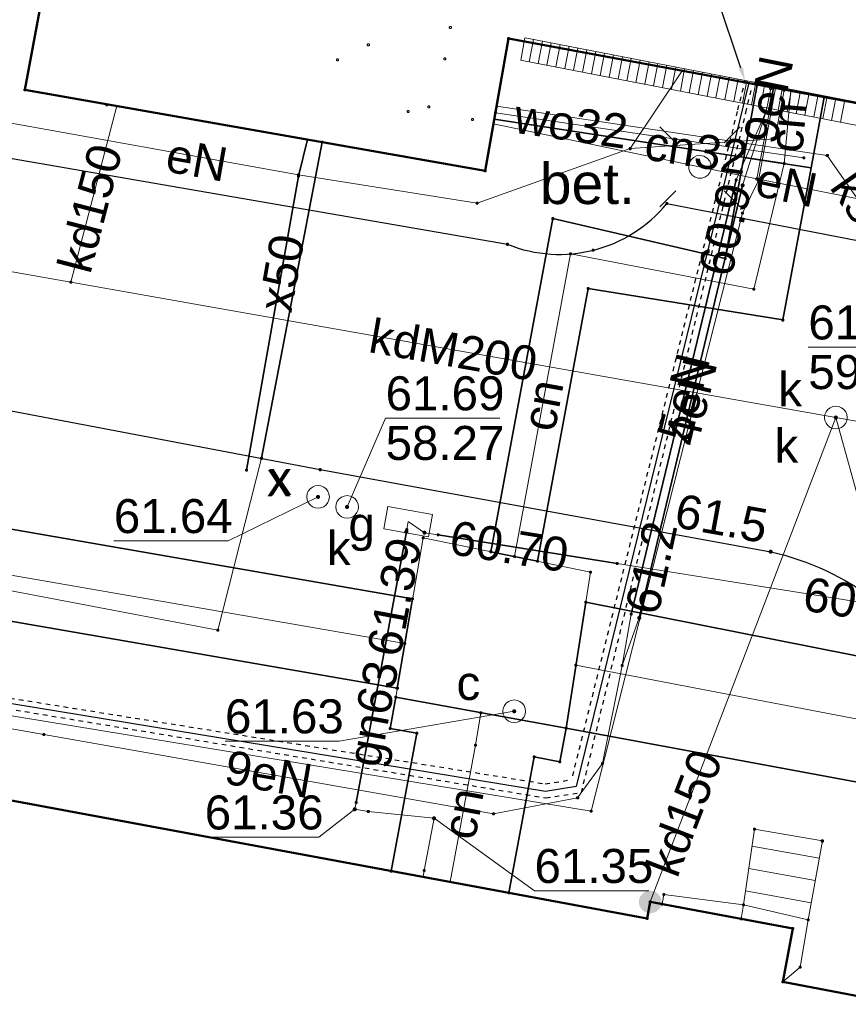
# Model space of a CAD drawing. Header units: millimetres. Extents: x 6421400 to 6424255, y 5791334 to 5793836.
# Tile 55 of 101: x 6422803 to 6422821, y 5792832 to 5792854. Entities that reach past the tile are written whole.
import ezdxf
from ezdxf import colors
from ezdxf.entities.mleader import LeaderData, LeaderLine
from ezdxf.enums import TextEntityAlignment as Align
from ezdxf.math import Vec2, Vec3

# ---------------------------------------------------------------- set-up
doc = ezdxf.new("R2010")
doc.units = ezdxf.units.MM
doc.linetypes.add('DASHED', pattern=[20, 10, -10])
doc.layers.get('0').update_dxf_attribs({"color": 252})
for name, color, linetype in [('_IE_adresy', 1, 'Continuous'), ('EEP_kabel nN', 1, 'Continuous'), ('GSPWPN', 252, 'Continuous'), ('GSPWPN_O', 252, 'Continuous'), ('GUPCSH', 252, 'Continuous'), ('GUPCSH_O', 252, 'Continuous'), ('GUPESH', 252, 'Continuous'), ('GUPESH_O', 252, 'Continuous'), ('GUPGSH', 252, 'Continuous'), ('GUPGSH_O', 252, 'Continuous'), ('GUPKSH', 252, 'Continuous'), ('GUPKSH_O', 252, 'Continuous'), ('GUPKUI', 252, 'Continuous'), ('GUPZSH', 252, 'Continuous'), ('GUPZSH_O', 252, 'Continuous'), ('xref', 252, 'Continuous')]:
    doc.layers.add(name, color=color, linetype=linetype)
for name, color, linetype, lineweight in [('GESBZO', 7, 'Continuous', 35), ('GESSCH', 252, 'Continuous', 18), ('GSLKRW', 252, 'Continuous', 25), ('GSPPRB', 252, 'Continuous', 18), ('GTGTXT_O', 252, 'Continuous', 18), ('GULCNP', 252, 'Continuous', 18), ('GULCNP_O', 252, 'Continuous', 18), ('GULCOR', 252, 'Continuous', 25), ('GULENN', 252, 'Continuous', 18), ('GULENN_O', 252, 'Continuous', 18), ('GULEOR', 252, 'Continuous', 25), ('GULGNP', 252, 'Continuous', 18), ('GULGNP_O', 252, 'Continuous', 18), ('GULGOR', 252, 'Continuous', 25), ('GULKDK', 252, 'Continuous', 18), ('GULKDP', 252, 'Continuous', 18), ('GULKDP_O', 252, 'Continuous', 18), ('GULKSP', 252, 'Continuous', 18), ('GULKSP_O', 252, 'Continuous', 18), ('GULWOP', 252, 'Continuous', 18), ('GULWOP_O', 252, 'Continuous', 18), ('GULZOR', 252, 'Continuous', 25), ('GULZPR', 252, 'Continuous', 18), ('GULZPR_O', 252, 'Continuous', 18), ('GUPCWZ', 252, 'Continuous', 13), ('GUPCWZ_O', 252, 'Continuous', 13), ('GUPGSG', 252, 'Continuous', 18), ('GUPGSG_O', 252, 'Continuous', 18), ('GUPISL', 252, 'Continuous', 18), ('GUPKSD', 252, 'Continuous', 18), ('GUPKSD_O', 252, 'Continuous', 18), ('GUPKWZ', 252, 'Continuous', 13), ('GUPKWZ_O', 252, 'Continuous', 13), ('GUPZSD', 252, 'Continuous', 18), ('GUPZSD_O', 252, 'Continuous', 18), ('GUPZWZ', 252, 'Continuous', 13), ('GUPZWZ_O', 252, 'Continuous', 13), ('GUSIKP', 252, 'Continuous', 18)]:
    doc.layers.add(name, color=color, linetype=linetype, lineweight=lineweight)
doc.styles.add('Arial', font='arial.ttf')
doc.styles.add('EEP_adresy', font='ARIALNI.TTF', dxfattribs={"width": 0.9, "height": 20})

# ---------------------------------------------------------------- blocks, each defined once
blk = doc.blocks.new('GSPWPN1')
blk.add_hatch(color=0).paths.add_polyline_path([(0, 0.045), (-0.011647, 0.043467), (-0.0225, 0.038971), (-0.03182, 0.03182), (-0.038971, 0.0225), (-0.043467, 0.011647), (-0.045, 0), (-0.043467, -0.011647), (-0.038971, -0.0225), (-0.03182, -0.03182), (-0.0225, -0.038971), (-0.011647, -0.043467), (0, -0.045), (0.011647, -0.043467), (0.0225, -0.038971), (0.03182, -0.03182), (0.038971, -0.0225), (0.043467, -0.011647), (0.045, 0), (0.043467, 0.011647), (0.038971, 0.0225), (0.03182, 0.03182), (0.0225, 0.038971), (0.011647, 0.043467)])
blk = doc.blocks.new('GULKDK2')
at = {"color": 0}
blk.add_lwpolyline([(0, 0.25), (0, -0.25)], dxfattribs=at)
blk = doc.blocks.new('GULKDK1')
at = {"color": 0}
blk.add_lwpolyline([(0, 0.25), (0, -0.25)], dxfattribs=at)
blk = doc.blocks.new('GUPESH1')
blk.add_hatch(color=0).paths.add_polyline_path([(0, 0.045), (-0.011647, 0.043467), (-0.0225, 0.038971), (-0.03182, 0.03182), (-0.038971, 0.0225), (-0.043467, 0.011647), (-0.045, 0), (-0.043467, -0.011647), (-0.038971, -0.0225), (-0.03182, -0.03182), (-0.0225, -0.038971), (-0.011647, -0.043467), (0, -0.045), (0.011647, -0.043467), (0.0225, -0.038971), (0.03182, -0.03182), (0.038971, -0.0225), (0.043467, -0.011647), (0.045, 0), (0.043467, 0.011647), (0.038971, 0.0225), (0.03182, 0.03182), (0.0225, 0.038971), (0.011647, 0.043467)])
blk = doc.blocks.new('GUPKSH1')
blk.add_hatch(color=0).paths.add_polyline_path([(0, 0.045), (-0.011647, 0.043467), (-0.0225, 0.038971), (-0.03182, 0.03182), (-0.038971, 0.0225), (-0.043467, 0.011647), (-0.045, 0), (-0.043467, -0.011647), (-0.038971, -0.0225), (-0.03182, -0.03182), (-0.0225, -0.038971), (-0.011647, -0.043467), (0, -0.045), (0.011647, -0.043467), (0.0225, -0.038971), (0.03182, -0.03182), (0.038971, -0.0225), (0.043467, -0.011647), (0.045, 0), (0.043467, 0.011647), (0.038971, 0.0225), (0.03182, 0.03182), (0.0225, 0.038971), (0.011647, 0.043467)])
blk = doc.blocks.new('GUPCSH1')
blk.add_hatch(color=0).paths.add_polyline_path([(0, 0.045), (-0.011647, 0.043467), (-0.0225, 0.038971), (-0.03182, 0.03182), (-0.038971, 0.0225), (-0.043467, 0.011647), (-0.045, 0), (-0.043467, -0.011647), (-0.038971, -0.0225), (-0.03182, -0.03182), (-0.0225, -0.038971), (-0.011647, -0.043467), (0, -0.045), (0.011647, -0.043467), (0.0225, -0.038971), (0.03182, -0.03182), (0.038971, -0.0225), (0.043467, -0.011647), (0.045, 0), (0.043467, 0.011647), (0.038971, 0.0225), (0.03182, 0.03182), (0.0225, 0.038971), (0.011647, 0.043467)])
blk = doc.blocks.new('GUPZSH1')
blk.add_hatch(color=0).paths.add_polyline_path([(0, 0.045), (-0.011647, 0.043467), (-0.0225, 0.038971), (-0.03182, 0.03182), (-0.038971, 0.0225), (-0.043467, 0.011647), (-0.045, 0), (-0.043467, -0.011647), (-0.038971, -0.0225), (-0.03182, -0.03182), (-0.0225, -0.038971), (-0.011647, -0.043467), (0, -0.045), (0.011647, -0.043467), (0.0225, -0.038971), (0.03182, -0.03182), (0.038971, -0.0225), (0.043467, -0.011647), (0.045, 0), (0.043467, 0.011647), (0.038971, 0.0225), (0.03182, 0.03182), (0.0225, 0.038971), (0.011647, 0.043467)])
blk = doc.blocks.new('GUPGSH1')
blk.add_hatch(color=0).paths.add_polyline_path([(0, 0.045), (-0.011647, 0.043467), (-0.0225, 0.038971), (-0.03182, 0.03182), (-0.038971, 0.0225), (-0.043467, 0.011647), (-0.045, 0), (-0.043467, -0.011647), (-0.038971, -0.0225), (-0.03182, -0.03182), (-0.0225, -0.038971), (-0.011647, -0.043467), (0, -0.045), (0.011647, -0.043467), (0.0225, -0.038971), (0.03182, -0.03182), (0.038971, -0.0225), (0.043467, -0.011647), (0.045, 0), (0.043467, 0.011647), (0.038971, 0.0225), (0.03182, 0.03182), (0.0225, 0.038971), (0.011647, 0.043467)])
blk = doc.blocks.new('GUPKSD1_1')
at = {"color": 0}
blk.add_lwpolyline([(0.25, 0), (0.241481, -0.064705), (0.216506, -0.125), (0.176777, -0.176777), (0.125, -0.216506), (0.064705, -0.241481), (0, -0.25), (-0.064705, -0.241481), (-0.125, -0.216506), (-0.176777, -0.176777), (-0.216506, -0.125), (-0.241481, -0.064705), (-0.25, 0), (-0.241481, 0.064705), (-0.216506, 0.125), (-0.176777, 0.176777), (-0.125, 0.216506), (-0.064705, 0.241481), (0, 0.25), (0.064705, 0.241481), (0.125, 0.216506), (0.176777, 0.176777), (0.216506, 0.125), (0.241481, 0.064705)], close=True, dxfattribs=at)
blk = doc.blocks.new('GUPKUI1')
blk.add_hatch(color=0).paths.add_polyline_path([(0, 0.25), (-0.064705, 0.241481), (-0.125, 0.216506), (-0.176777, 0.176777), (-0.216506, 0.125), (-0.241481, 0.064705), (-0.25, 0), (-0.241481, -0.064705), (-0.216506, -0.125), (-0.176777, -0.176777), (-0.125, -0.216506), (-0.064705, -0.241481), (0, -0.25), (0.064705, -0.241481), (0.125, -0.216506), (0.176777, -0.176777), (0.216506, -0.125), (0.241481, -0.064705), (0.25, 0), (0.241481, 0.064705), (0.216506, 0.125), (0.176777, 0.176777), (0.125, 0.216506), (0.064705, 0.241481)])
blk = doc.blocks.new('GUPISL1_10')
at = {"color": 0}
for points in [[(-0.883883, 0.883883), (-0.53033, 0.53033)], [(0.883883, 0.883883), (0.53033, 0.53033)], [(-0.883883, -0.883883), (-0.53033, -0.53033)], [(0.883883, -0.883883), (0.53033, -0.53033)]]:
    blk.add_lwpolyline(points, dxfattribs=at)
blk.add_lwpolyline([(0.25, 0), (0.234922, -0.085505), (0.19151, -0.160697), (0.125, -0.216507), (0.064705, -0.241482), (0, -0.25), (-0.064705, -0.241482), (-0.125, -0.216507), (-0.183262, -0.170042), (-0.225242, -0.10847), (-0.247207, -0.03726), (-0.247207, 0.03726), (-0.225242, 0.10847), (-0.183262, 0.170042), (-0.125, 0.216507), (-0.05563, 0.243732), (0.018682, 0.2493), (0.091335, 0.232718), (0.155872, 0.195458), (0.20656, 0.14083), (0.238893, 0.07369)], close=True, dxfattribs=at)
blk = doc.blocks.new('GUPGSG1')
at = {"color": 0}
blk.add_lwpolyline([(-0.5, -0.25), (-0.5, 0.25), (0.5, 0.25), (0.5, -0.25)], close=True, dxfattribs=at)
blk = doc.blocks.new('GUPZSD1_1')
at = {"color": 0}
blk.add_lwpolyline([(0.25, 0), (0.241481, -0.064705), (0.216506, -0.125), (0.176777, -0.176777), (0.125, -0.216506), (0.064705, -0.241481), (0, -0.25), (-0.064705, -0.241481), (-0.125, -0.216506), (-0.176777, -0.176777), (-0.216506, -0.125), (-0.241481, -0.064705), (-0.25, 0), (-0.241481, 0.064705), (-0.216506, 0.125), (-0.176777, 0.176777), (-0.125, 0.216506), (-0.064705, 0.241481), (0, 0.25), (0.064705, 0.241481), (0.125, 0.216506), (0.176777, 0.176777), (0.216506, 0.125), (0.241481, 0.064705)], close=True, dxfattribs=at)
blk = doc.blocks.new('GUPKWZ1_1')
at = {"color": 0}
blk.add_lwpolyline([(0.25, 0), (0.241481, -0.064705), (0.216506, -0.125), (0.176777, -0.176777), (0.125, -0.216506), (0.064705, -0.241481), (0, -0.25), (-0.064705, -0.241481), (-0.125, -0.216506), (-0.176777, -0.176777), (-0.216506, -0.125), (-0.241481, -0.064705), (-0.25, 0), (-0.241481, 0.064705), (-0.216506, 0.125), (-0.176777, 0.176777), (-0.125, 0.216506), (-0.064705, 0.241481), (0, 0.25), (0.064705, 0.241481), (0.125, 0.216506), (0.176777, 0.176777), (0.216506, 0.125), (0.241481, 0.064705)], close=True, dxfattribs=at)
blk = doc.blocks.new('GUPZWZ1_1')
at = {"color": 0}
blk.add_lwpolyline([(0.25, 0), (0.241481, -0.064705), (0.216506, -0.125), (0.176777, -0.176777), (0.125, -0.216506), (0.064705, -0.241481), (0, -0.25), (-0.064705, -0.241481), (-0.125, -0.216506), (-0.176777, -0.176777), (-0.216506, -0.125), (-0.241481, -0.064705), (-0.25, 0), (-0.241481, 0.064705), (-0.216506, 0.125), (-0.176777, 0.176777), (-0.125, 0.216506), (-0.064705, 0.241481), (0, 0.25), (0.064705, 0.241481), (0.125, 0.216506), (0.176777, 0.176777), (0.216506, 0.125), (0.241481, 0.064705)], close=True, dxfattribs=at)
blk = doc.blocks.new('GUPCWZ1_1')
at = {"color": 0}
blk.add_lwpolyline([(0.25, 0), (0.241481, -0.064705), (0.216506, -0.125), (0.176777, -0.176777), (0.125, -0.216506), (0.064705, -0.241481), (0, -0.25), (-0.064705, -0.241481), (-0.125, -0.216506), (-0.176777, -0.176777), (-0.216506, -0.125), (-0.241481, -0.064705), (-0.25, 0), (-0.241481, 0.064705), (-0.216506, 0.125), (-0.176777, 0.176777), (-0.125, 0.216506), (-0.064705, 0.241481), (0, 0.25), (0.064705, 0.241481), (0.125, 0.216506), (0.176777, 0.176777), (0.216506, 0.125), (0.241481, 0.064705)], close=True, dxfattribs=at)
blk = doc.blocks.new('GSPPRB0')
at = {"color": 0, "lineweight": 18}
blk.add_lwpolyline([(-0.007955, 0.0225), (0.007955, 0.0225), (0.0225, 0.007955), (0.0225, -0.007955), (0.007955, -0.0225), (-0.007955, -0.0225), (-0.0225, -0.007955), (-0.0225, 0.007955)], close=True, dxfattribs=at)
blk = doc.blocks.new('G$CC51CC4AD')
at = {"layer": 'GESBZO', "linetype": 'Continuous', "lineweight": 50, "elevation": 10.26}
for points in [[(6422813.864, 5792853.121), (6422826.04, 5792850.86), (6422826.02, 5792850.73), (6422835.7, 5792849), (6422835.73, 5792849.16), (6422839.18, 5792848.52), (6422840.67, 5792856.47), (6422807.14, 5792862.53), (6422805.832, 5792855.46), (6422803.9, 5792855.82), (6422803.19, 5792851.99), (6422813.35, 5792850.2)], [(6422840.889, 5792828.476), (6422840.595, 5792828.531), (6422840.567, 5792828.383), (6422819.919, 5792832.312), (6422820.137, 5792833.492), (6422816.991, 5792834.075), (6422816.923, 5792833.711), (6422799.235, 5792836.989), (6422799.262, 5792837.137), (6422798.967, 5792837.191), (6422795.957, 5792820.889), (6422796.203, 5792820.844), (6422796.23, 5792820.99), (6422831.358, 5792814.355), (6422831.42, 5792814.34), (6422837.18, 5792813.25), (6422838.07, 5792813.07)]]:
    blk.add_lwpolyline(points, close=True, dxfattribs=at)
at = {"layer": 'GESSCH', "linetype": 'Continuous', "lineweight": 18, "elevation": 10.26}
for points in [[(6422819.29, 5792835.68), (6422820.79, 5792835.42), (6422820.48, 5792833.68), (6422819.05, 5792834.01)], [(6422817.257, 5792834.025), (6422817.29, 5792834.24), (6422819.05, 5792834.01), (6422819, 5792833.702)], [(6422819.05, 5792834.01), (6422819, 5792833.702), (6422820.137, 5792833.492), (6422819.919, 5792832.312), (6422820.3, 5792832.64), (6422820.48, 5792833.68)]]:
    blk.add_lwpolyline(points, close=True, dxfattribs=at)
for points in [[(6422820.723, 5792835.042), (6422819.236, 5792835.307)], [(6422820.635, 5792834.55), (6422819.165, 5792834.812)], [(6422820.547, 5792834.058), (6422819.094, 5792834.317)]]:
    blk.add_lwpolyline(points, dxfattribs=at)
at = {"layer": 'GSLKRW', "linetype": 'Continuous', "lineweight": 25, "elevation": 10.18}
for points in [[(6422817.3, 5792860.72), (6422818.38, 5792868.74), (6422818.78, 5792871.72, 0.212893), (6422818.27, 5792874.97, 0.135669), (6422810.52, 5792876.96, 0.097614), (6422807.7, 5792876.64, 0.093983), (6422805.66, 5792875.62, 0.235117), (6422803.71, 5792872.31), (6422802.57, 5792864.42), (6422800.61, 5792853.99, 0.152127), (6422800.64, 5792852.48, 0.248916), (6422802.91, 5792850.47), (6422813.84, 5792848.58, 0.327079), (6422817.36, 5792849.48), (6422841.5, 5792844.8, 0.167419), (6422842.78, 5792844.98, 0.258814), (6422843.86, 5792846.59), (6422844.77, 5792851.65), (6422883.62, 5792845.02), (6422882.62, 5792839.85)], [(6422797.34, 5792845.96), (6422809.71, 5792843.61), (6422819.65, 5792841.8, -0.218027), (6422823.61, 5792838.79), (6422824.17, 5792836.58), (6422823.28, 5792832.09)]]:
    blk.add_lwpolyline(points, format="xyb", dxfattribs=at)
at = {"layer": 'GULCNP', "linetype": 'Continuous', "lineweight": 18, "elevation": 10.18}
for points in [[(6422820.092, 5792851.964), (6422819.95, 5792850.36)], [(6422813.551, 5792851.34), (6422819.95, 5792850.36)], [(6422819.95, 5792850.36), (6422819.28, 5792847.589), (6422815.233, 5792848.372), (6422813.996, 5792841.694)], [(6422766.887, 5792837.1), (6422778.171, 5792834.886), (6422780.245, 5792845.377), (6422797.079, 5792842.318), (6422799.824, 5792841.811), (6422811.579, 5792839.774)], [(6422853.872, 5792831.915), (6422829.6, 5792836.573), (6422815.351, 5792839.297)], [(6422813.256, 5792838.249), (6422813.133, 5792837.534), (6422812.574, 5792834.517)]]:
    blk.add_lwpolyline(points, dxfattribs=at)
at = {"layer": 'GULCOR', "linetype": 'Continuous', "lineweight": 35, "elevation": 10.18}
for points in [[(6422820.83, 5792851.827), (6422820.54, 5792850.268), (6422819.057, 5792850.497), (6422819.355, 5792852.101)], [(6422820.54, 5792850.268), (6422819.917, 5792846.911), (6422815.622, 5792847.607), (6422814.505, 5792841.59), (6422813.476, 5792841.801), (6422814.84, 5792849.146), (6422818.643, 5792848.267), (6422819.057, 5792850.497)], [(6422767.077, 5792838.092), (6422777.44, 5792836.006), (6422779.014, 5792844.558), (6422779.459, 5792846.561), (6422797.252, 5792843.303), (6422797.54, 5792844.856), (6422800.293, 5792844.348), (6422800.006, 5792842.794), (6422811.747, 5792840.76), (6422811.41, 5792838.789), (6422799.642, 5792840.828), (6422799.355, 5792839.274), (6422796.631, 5792839.778), (6422796.906, 5792841.334), (6422781.032, 5792844.194), (6422778.896, 5792833.774), (6422766.697, 5792836.108)], [(6422815.568, 5792840.688), (6422827.337, 5792838.355), (6422827.706, 5792840.219), (6422830.398, 5792839.655), (6422830.035, 5792837.821), (6422854.069, 5792833.058), (6422853.676, 5792830.772), (6422851.37, 5792831.168), (6422829.169, 5792835.334), (6422828.892, 5792833.88), (6422826.171, 5792834.398), (6422826.44, 5792835.813), (6422815.135, 5792837.906)], [(6422815.135, 5792837.906), (6422814.998, 5792837.168), (6422814.428, 5792837.274), (6422813.872, 5792834.275), (6422811.276, 5792834.757), (6422811.839, 5792837.795), (6422811.249, 5792837.904), (6422811.377, 5792838.592)]]:
    blk.add_lwpolyline(points, close=True, dxfattribs=at)
blk.add_lwpolyline([(6422813.551, 5792851.34), (6422819.95, 5792850.36)], dxfattribs=at)
at = {"layer": 'GULENN', "linetype": 'Continuous', "lineweight": 18, "elevation": 10.18}
for points in [[(6422802.74, 5792853.92), (6422802.27, 5792851.36), (6422809.23, 5792850.11), (6422813.17, 5792849.49), (6422816.55, 5792850.69), (6422817.696, 5792852.409)], [(6422819.717, 5792852.034), (6422819.347, 5792850.021)], [(6422819.758, 5792852.026), (6422819.38, 5792849.99), (6422819.03, 5792849.27), (6422815.69, 5792836.08), (6422797.93, 5792839), (6422797.64, 5792837.33), (6422796.67, 5792835.05), (6422785.88, 5792827.83), (6422781.42, 5792826.5), (6422776.97, 5792821.94), (6422769.51, 5792788.47), (6422728.42, 5792795.89), (6422724.23, 5792805.86), (6422721.23, 5792813.11), (6422719.78, 5792819.31), (6422720.38, 5792823.57), (6422723.206, 5792836.666)], [(6422816.55, 5792850.69), (6422819.74, 5792850.91), (6422819.95, 5792851.98)], [(6422819.55, 5792851.52), (6422819.65, 5792852.02)], [(6422816.37, 5792839.29), (6422816.57, 5792840.42), (6422818.89, 5792850), (6422819.55, 5792851.52)], [(6422819.55, 5792851.52), (6422819.03, 5792849.88), (6422816.75, 5792840.34), (6422816.37, 5792839.29)], [(6422813.532, 5792851.236), (6422819.347, 5792850.021)], [(6422792.43, 5792818.7), (6422794.68, 5792830.47), (6422796.82, 5792842.09), (6422807.45, 5792840.07), (6422808.41, 5792843.86), (6422809.75, 5792850.83)], [(6422819.347, 5792850.021), (6422823.716, 5792849.163), (6422839.983, 5792846.656), (6422841.368, 5792846.449), (6422842.641, 5792847.281)], [(6422796.96, 5792835.3), (6422797.58, 5792836.16), (6422797.96, 5792838.32), (6422798.64, 5792838.64), (6422803.61, 5792837.77), (6422813.53, 5792836.02), (6422815.39, 5792836.37), (6422815.94, 5792837.13), (6422816.37, 5792839.29)]]:
    blk.add_lwpolyline(points, dxfattribs=at)
at = {"layer": 'GULEOR', "linetype": 'Continuous', "lineweight": 35, "elevation": 10.18}
for points in [[(6422809.75, 5792850.83), (6422808.41, 5792843.86)], [(6422816.57, 5792840.42), (6422818.89, 5792850)], [(6422819.03, 5792849.88), (6422816.75, 5792840.34)]]:
    blk.add_lwpolyline(points, dxfattribs=at)
at = {"layer": 'GULGNP', "linetype": 'Continuous', "lineweight": 18, "elevation": 10.18}
for points in [[(6422811.981, 5792834.627), (6422812, 5792834.77), (6422812.22, 5792835.92), (6422810.77, 5792836.07), (6422810.47, 5792836.12), (6422810.5, 5792836.27), (6422811.61, 5792842.24), (6422811.62, 5792842.29), (6422811.651, 5792842.464)], [(6422811.651, 5792842.464), (6422812.01, 5792842.22), (6422812.31, 5792842.17), (6422816.26, 5792841.54), (6422823.79, 5792840.34), (6422826.24, 5792841.26), (6422831.3, 5792840.28), (6422833.64, 5792838.52), (6422847.7, 5792836.08), (6422849.2, 5792835.75), (6422852.13, 5792835.2), (6422869.89, 5792832.16), (6422871.6, 5792832), (6422871.53, 5792831.6), (6422870.55, 5792826.09), (6422870.41, 5792825.31), (6422870.82, 5792825.16)]]:
    blk.add_lwpolyline(points, dxfattribs=at)
at = {"layer": 'GULGOR', "linetype": 'Continuous', "lineweight": 35, "elevation": 10.18}
for points in [[(6422810.5, 5792836.27), (6422811.61, 5792842.24)], [(6422812.31, 5792842.17), (6422816.26, 5792841.54)]]:
    blk.add_lwpolyline(points, dxfattribs=at)
at = {"layer": 'GULKDK', "linetype": 'Continuous', "lineweight": 18, "elevation": 10.23}
for points in [[(6422838.358, 5792848.455), (6422814.228, 5792853.135)], [(6422838.262, 5792847.965), (6422814.132, 5792852.645)]]:
    blk.add_lwpolyline(points, dxfattribs=at)
at = {"layer": 'GULKDP', "linetype": 'Continuous', "lineweight": 18, "elevation": 10.18}
for points in [[(6422804.204, 5792847.744), (6422805.218, 5792851.633)], [(6422796.229, 5792849.153), (6422804.204, 5792847.744)], [(6422804.204, 5792847.744), (6422821.09, 5792844.76)], [(6422816.991, 5792834.075), (6422821.09, 5792844.76)], [(6422821.09, 5792844.76), (6422821.58, 5792844.67), (6422825.22, 5792843.98), (6422825.71, 5792843.89)]]:
    blk.add_lwpolyline(points, dxfattribs=at)
at = {"layer": 'GULKSP', "linetype": 'Continuous', "lineweight": 18, "elevation": 10.18}
blk.add_lwpolyline([(6422813.602, 5792851.63), (6422820.9, 5792850.54), (6422823.44, 5792846.9)], dxfattribs=at)
at = {"layer": 'GULWOP', "linetype": 'Continuous', "lineweight": 18, "elevation": 10.18}
blk.add_lwpolyline([(6422813.58, 5792851.48), (6422820.38, 5792850.49)], dxfattribs=at)
at = {"layer": 'GULZOR', "linetype": 'Continuous', "lineweight": 35, "elevation": 10.18}
blk.add_lwpolyline([(6422809.43, 5792850.891), (6422809.226, 5792850.086), (6422808.08, 5792843.6)], dxfattribs=at)
at = {"layer": 'GULZPR', "linetype": 'Continuous', "lineweight": 18, "elevation": 10.18}
blk.add_lwpolyline([(6422809.43, 5792850.891), (6422809.226, 5792850.086), (6422808.08, 5792843.6)], dxfattribs=at)
at = {"layer": 'GUPCSH_O', "linetype": 'Continuous', "lineweight": 13, "elevation": 10.8, "flags": 128}
blk.add_lwpolyline([(6422813.99, 5792838.28), (6422810.127, 5792837.621), (6422807.607, 5792837.621)], dxfattribs=at)
at = {"layer": 'GUPGSH_O', "linetype": 'Continuous', "lineweight": 13, "elevation": 10.8, "flags": 128}
for points in [[(6422810.47, 5792836.12), (6422809.68, 5792835.501), (6422807.16, 5792835.501)], [(6422812.22, 5792835.92), (6422814.438, 5792834.322), (6422816.958, 5792834.322)]]:
    blk.add_lwpolyline(points, dxfattribs=at)
at = {"layer": 'GUPKSH_O', "linetype": 'Continuous', "lineweight": 13, "elevation": 10.8, "flags": 128}
for points in [[(6422823.44, 5792846.9), (6422823.001, 5792846.31), (6422820.481, 5792846.31)], [(6422810.301, 5792842.787), (6422811.152, 5792844.747), (6422813.672, 5792844.747)], [(6422821.09, 5792844.76), (6422821.683, 5792842.614), (6422824.203, 5792842.614)]]:
    blk.add_lwpolyline(points, dxfattribs=at)
at = {"layer": 'GUPZSH_O', "linetype": 'Continuous', "lineweight": 13, "elevation": 10.8, "flags": 128}
blk.add_lwpolyline([(6422809.66, 5792843.01), (6422807.674, 5792842.038), (6422805.154, 5792842.038)], dxfattribs=at)
at = {"layer": 'GUSIKP', "linetype": 'Continuous', "lineweight": 18, "elevation": 10.22}
blk.add_lwpolyline([(6422811.978, 5792842.109), (6422815.671, 5792841.35), (6422815.135, 5792837.906), (6422811.377, 5792838.592)], close=True, dxfattribs=at)
at = {"layer": 'GSPPRB', "linetype": 'Continuous', "lineweight": 18, "rotation": 90}
for p in [(6422812.58, 5792853.36, 10.28), (6422813.864, 5792853.121, 10.28), (6422810.77, 5792852.98, 10.28), (6422812.46, 5792852.67, 10.28), (6422810.09, 5792852.65, 10.28), (6422819.355, 5792852.101, 10.28), (6422819.65, 5792852.02, 10.28), (6422803.19, 5792851.99, 10.28), (6422819.95, 5792851.98, 10.28), (6422820.83, 5792851.827, 10.28), (6422804.997, 5792851.655, 10.28), (6422812.105, 5792851.613, 10.28), (6422811.65, 5792851.51, 10.28), (6422813.58, 5792851.48, 10.28), (6422819.55, 5792851.52, 10.28), (6422813.07, 5792851.333, 10.28), (6422809.75, 5792850.83, 10.28), (6422819.74, 5792850.91, 10.28), (6422816.55, 5792850.69, 10.28), (6422820.38, 5792850.49, 10.28), (6422820.9, 5792850.54, 10.28), (6422819.95, 5792850.36, 10.28), (6422809.226, 5792850.086, 10.28), (6422809.23, 5792850.11, 10.28), (6422813.35, 5792850.2, 10.28), (6422818.89, 5792850, 10.28), (6422819.03, 5792849.88, 10.28), (6422819.347, 5792850.021, 10.28), (6422819.38, 5792849.99, 10.28), (6422813.17, 5792849.49, 10.28), (6422817.36, 5792849.48, 10.28), (6422819.03, 5792849.27, 10.28), (6422814.84, 5792849.146, 10.28), (6422813.84, 5792848.58, 10.28), (6422815.233, 5792848.372, 10.28), (6422815.73, 5792848.45, 10.28), (6422818.643, 5792848.267, 10.28), (6422804.204, 5792847.744, 10.28), (6422815.622, 5792847.607, 10.28), (6422819.28, 5792847.589, 10.28), (6422819.917, 5792846.911, 10.28), (6422808.41, 5792843.86, 10.28), (6422808.08, 5792843.6, 10.28), (6422809.71, 5792843.61, 10.28), (6422811.61, 5792842.24, 10.28), (6422811.62, 5792842.29, 10.28), (6422811.978, 5792842.109, 10.28), (6422812.01, 5792842.22, 10.28), (6422812.31, 5792842.17, 10.28), (6422813.476, 5792841.801, 10.28), (6422813.996, 5792841.694, 10.28), (6422814.505, 5792841.59, 10.28), (6422816.26, 5792841.54, 10.28), (6422815.671, 5792841.35, 10.28), (6422811.747, 5792840.76, 10.28), (6422815.568, 5792840.688, 10.28), (6422816.57, 5792840.42, 10.28), (6422816.75, 5792840.34, 10.28), (6422807.45, 5792840.07, 10.28), (6422811.579, 5792839.774, 10.28), (6422815.351, 5792839.297, 10.28), (6422816.37, 5792839.29, 10.28), (6422811.41, 5792838.789, 10.28), (6422811.377, 5792838.592, 10.28), (6422813.256, 5792838.249, 10.28), (6422811.249, 5792837.904, 10.28), (6422815.135, 5792837.906, 10.28), (6422815.135, 5792837.906, 10.28), (6422803.61, 5792837.77, 10.28), (6422811.839, 5792837.795, 10.28), (6422813.133, 5792837.534, 10.28), (6422814.428, 5792837.274, 10.28), (6422814.998, 5792837.168, 10.28), (6422815.94, 5792837.13, 10.28), (6422810.5, 5792836.27, 10.28), (6422815.39, 5792836.37, 10.28), (6422810.47, 5792836.12, 10.28), (6422810.77, 5792836.07, 10.28), (6422813.53, 5792836.02, 10.28), (6422815.69, 5792836.08, 10.28), (6422812.22, 5792835.92, 10.28), (6422819.29, 5792835.68, 10.28), (6422820.79, 5792835.42, 10.28), (6422811.276, 5792834.757, 10.28), (6422812, 5792834.77, 10.28), (6422813.872, 5792834.275, 10.28), (6422817.29, 5792834.24, 10.28), (6422816.991, 5792834.075, 10.28), (6422817.257, 5792834.025, 10.28), (6422819.05, 5792834.01, 10.28), (6422816.923, 5792833.711, 10.28), (6422819, 5792833.702, 10.28), (6422820.48, 5792833.68, 10.28), (6422820.137, 5792833.492, 10.28), (6422820.3, 5792832.64, 10.28), (6422819.919, 5792832.312, 10.28)]:
    blk.add_blockref('GSPPRB0', p, dxfattribs=at)
at = {"layer": 'GSPWPN', "linetype": 'Continuous', "lineweight": 5, "rotation": 90}
blk.add_blockref('GSPWPN1', (6422819.65, 5792841.8, 10.2), dxfattribs=at)
at = {"layer": 'GULKDK', "linetype": 'Continuous', "lineweight": 18, "rotation": 169.0237900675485}
for name, p in [('GULKDK1', (6422814.18, 5792852.89, 10.23)), ('GULKDK2', (6422814.366, 5792852.854, 10.23)), ('GULKDK2', (6422814.366, 5792852.854, 10.23)), ('GULKDK2', (6422814.563, 5792852.816, 10.23)), ('GULKDK2', (6422814.563, 5792852.816, 10.23)), ('GULKDK2', (6422814.759, 5792852.778, 10.23)), ('GULKDK2', (6422814.759, 5792852.778, 10.23)), ('GULKDK2', (6422814.955, 5792852.74, 10.23)), ('GULKDK2', (6422814.955, 5792852.74, 10.23)), ('GULKDK2', (6422815.152, 5792852.702, 10.23)), ('GULKDK2', (6422815.152, 5792852.702, 10.23)), ('GULKDK2', (6422815.348, 5792852.663, 10.23)), ('GULKDK2', (6422815.348, 5792852.663, 10.23)), ('GULKDK2', (6422815.544, 5792852.625, 10.23)), ('GULKDK2', (6422815.544, 5792852.625, 10.23)), ('GULKDK2', (6422815.741, 5792852.587, 10.23)), ('GULKDK2', (6422815.741, 5792852.587, 10.23)), ('GULKDK2', (6422815.937, 5792852.549, 10.23)), ('GULKDK2', (6422815.937, 5792852.549, 10.23)), ('GULKDK2', (6422816.133, 5792852.511, 10.23)), ('GULKDK2', (6422816.133, 5792852.511, 10.23)), ('GULKDK2', (6422816.33, 5792852.473, 10.23)), ('GULKDK2', (6422816.33, 5792852.473, 10.23)), ('GULKDK2', (6422816.526, 5792852.435, 10.23)), ('GULKDK2', (6422816.526, 5792852.435, 10.23)), ('GULKDK2', (6422816.722, 5792852.397, 10.23)), ('GULKDK2', (6422816.722, 5792852.397, 10.23)), ('GULKDK2', (6422816.919, 5792852.359, 10.23)), ('GULKDK2', (6422816.919, 5792852.359, 10.23)), ('GULKDK2', (6422817.115, 5792852.321, 10.23)), ('GULKDK2', (6422817.115, 5792852.321, 10.23)), ('GULKDK2', (6422817.311, 5792852.283, 10.23)), ('GULKDK2', (6422817.311, 5792852.283, 10.23)), ('GULKDK2', (6422817.508, 5792852.245, 10.23)), ('GULKDK2', (6422817.508, 5792852.245, 10.23)), ('GULKDK2', (6422817.704, 5792852.206, 10.23)), ('GULKDK2', (6422817.704, 5792852.206, 10.23)), ('GULKDK2', (6422817.9, 5792852.168, 10.23)), ('GULKDK2', (6422817.9, 5792852.168, 10.23)), ('GULKDK2', (6422818.097, 5792852.13, 10.23)), ('GULKDK2', (6422818.097, 5792852.13, 10.23)), ('GULKDK2', (6422818.293, 5792852.092, 10.23)), ('GULKDK2', (6422818.293, 5792852.092, 10.23)), ('GULKDK2', (6422818.49, 5792852.054, 10.23)), ('GULKDK2', (6422818.49, 5792852.054, 10.23)), ('GULKDK2', (6422818.686, 5792852.016, 10.23)), ('GULKDK2', (6422818.686, 5792852.016, 10.23)), ('GULKDK2', (6422818.882, 5792851.978, 10.23)), ('GULKDK2', (6422818.882, 5792851.978, 10.23)), ('GULKDK2', (6422819.079, 5792851.94, 10.23)), ('GULKDK2', (6422819.079, 5792851.94, 10.23)), ('GULKDK2', (6422819.275, 5792851.902, 10.23)), ('GULKDK2', (6422819.275, 5792851.902, 10.23)), ('GULKDK2', (6422819.471, 5792851.864, 10.23)), ('GULKDK2', (6422819.471, 5792851.864, 10.23)), ('GULKDK2', (6422819.668, 5792851.826, 10.23)), ('GULKDK2', (6422819.668, 5792851.826, 10.23)), ('GULKDK2', (6422819.864, 5792851.788, 10.23)), ('GULKDK2', (6422819.864, 5792851.788, 10.23)), ('GULKDK2', (6422820.06, 5792851.75, 10.23)), ('GULKDK2', (6422820.06, 5792851.75, 10.23)), ('GULKDK2', (6422820.257, 5792851.711, 10.23)), ('GULKDK2', (6422820.257, 5792851.711, 10.23)), ('GULKDK2', (6422820.453, 5792851.673, 10.23)), ('GULKDK2', (6422820.453, 5792851.673, 10.23)), ('GULKDK2', (6422820.649, 5792851.635, 10.23)), ('GULKDK2', (6422820.649, 5792851.635, 10.23)), ('GULKDK2', (6422820.846, 5792851.597, 10.23)), ('GULKDK2', (6422820.846, 5792851.597, 10.23)), ('GULKDK2', (6422821.042, 5792851.559, 10.23)), ('GULKDK2', (6422821.042, 5792851.559, 10.23)), ('GULKDK2', (6422821.238, 5792851.521, 10.23)), ('GULKDK2', (6422821.238, 5792851.521, 10.23))]:
    blk.add_blockref(name, p, dxfattribs=at)
at = {"layer": 'GUPCSH', "linetype": 'Continuous', "lineweight": 5, "rotation": 90}
blk.add_blockref('GUPCSH1', (6422813.99, 5792838.28, 10.24), dxfattribs=at)
at = {"layer": 'GUPCWZ', "linetype": 'Continuous', "lineweight": 13, "rotation": 90}
blk.add_blockref('GUPCWZ1_1', (6422813.99, 5792838.28, 10.25), dxfattribs=at)
at = {"layer": 'GUPESH', "linetype": 'Continuous', "lineweight": 5, "rotation": 90}
for p in [(6422819.03, 5792849.88, 10.24), (6422816.75, 5792840.34, 10.24)]:
    blk.add_blockref('GUPESH1', p, dxfattribs=at)
at = {"layer": 'GUPGSG', "linetype": 'Continuous', "lineweight": 18, "rotation": 349.887424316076}
blk.add_blockref('GUPGSG1', (6422811.651, 5792842.464, 10.24), dxfattribs=at)
at = {"layer": 'GUPGSH', "linetype": 'Continuous', "lineweight": 5, "rotation": 90}
for p in [(6422811.61, 5792842.24, 10.24), (6422812.01, 5792842.22, 10.24), (6422810.47, 5792836.12, 10.24), (6422812.22, 5792835.92, 10.24)]:
    blk.add_blockref('GUPGSH1', p, dxfattribs=at)
at = {"layer": 'GUPISL', "linetype": 'Continuous', "lineweight": 18, "rotation": 90}
blk.add_blockref('GUPISL1_10', (6422818.09, 5792850.29, 10.24), dxfattribs=at)
at = {"layer": 'GUPKSD', "linetype": 'Continuous', "lineweight": 18, "rotation": 90}
for p in [(6422821.09, 5792844.76, 10.24), (6422810.301, 5792842.787, 10.24)]:
    blk.add_blockref('GUPKSD1_1', p, dxfattribs=at)
at = {"layer": 'GUPKSH', "linetype": 'Continuous', "lineweight": 5, "rotation": 90}
for p in [(6422821.09, 5792844.76, 10.24), (6422810.301, 5792842.787, 10.24)]:
    blk.add_blockref('GUPKSH1', p, dxfattribs=at)
at = {"layer": 'GUPKUI', "linetype": 'Continuous', "lineweight": 5, "rotation": 90}
blk.add_blockref('GUPKUI1', (6422816.991, 5792834.075, 10.24), dxfattribs=at)
at = {"layer": 'GUPKWZ', "linetype": 'Continuous', "lineweight": 13, "rotation": 90}
blk.add_blockref('GUPKWZ1_1', (6422821.09, 5792844.76, 10.25), dxfattribs=at)
at = {"layer": 'GUPZSD', "linetype": 'Continuous', "lineweight": 18, "rotation": 90}
blk.add_blockref('GUPZSD1_1', (6422809.66, 5792843.01, 10.24), dxfattribs=at)
at = {"layer": 'GUPZSH', "linetype": 'Continuous', "lineweight": 5, "rotation": 90}
blk.add_blockref('GUPZSH1', (6422809.66, 5792843.01, 10.24), dxfattribs=at)
at = {"layer": 'GUPZWZ', "linetype": 'Continuous', "lineweight": 13, "rotation": 90}
blk.add_blockref('GUPZWZ1_1', (6422809.66, 5792843.01, 10.25), dxfattribs=at)
at = {"layer": 'GSPWPN_O', "linetype": 'Continuous', "lineweight": 0, "style": 'Arial'}
blk.add_text('61.5', height=0.75, rotation=349.6811, dxfattribs=at).set_placement((6422819.5, 5792841.985, 10.8), align=Align.RIGHT)
at = {"layer": 'GTGTXT_O', "linetype": 'Continuous', "lineweight": 0, "style": 'Arial'}
blk.add_text('bet.', height=0.9, rotation=360, dxfattribs=at).set_placement((6422814.556, 5792849.469, 10.8))
at = {"layer": 'GULCNP_O', "linetype": 'Continuous', "lineweight": 0, "style": 'Arial'}
for s, rotation, p in [('cn', 84.933, (6422820.395, 5792851.129, 10.8)), ('cn32', 351.2942, (6422817.954, 5792850.286, 10.8)), ('cn', 79.4989, (6422814.983, 5792844.965, 10.8)), ('cn', 79.4958, (6422813.222, 5792835.957, 10.8))]:
    blk.add_text(s, height=0.75, rotation=rotation, dxfattribs=at).set_placement(p, align=Align.CENTER)
at = {"layer": 'GULENN_O', "linetype": 'Continuous', "lineweight": 0, "style": 'Arial'}
for s, rotation, p in [('9eN', 78.6901, (6422819.968, 5792851.696, 10.8)), ('eN', 349.8184, (6422806.921, 5792850.076, 10.8)), ('eN', 348.1951, (6422819.924, 5792849.526, 10.8)), ('5eN', 76.3867, (6422818.094, 5792845.122, 10.8)), ('4eN', 76.5588, (6422818.255, 5792845.023, 10.8)), ('9eN', 349.9953, (6422808.505, 5792836.526, 10.8))]:
    blk.add_text(s, height=0.75, rotation=rotation, dxfattribs=at).set_placement(p, align=Align.CENTER)
at = {"layer": 'GULGNP_O', "linetype": 'Continuous', "lineweight": 0, "style": 'Arial'}
blk.add_text('gn63', height=0.75, rotation=79.543, dxfattribs=at).set_placement((6422811.233, 5792838.162, 10.8), align=Align.CENTER)
at = {"layer": 'GULKDP_O', "linetype": 'Continuous', "lineweight": 0, "style": 'Arial'}
for s, rotation, p in [('kd150', 75.3839, (6422804.992, 5792849.28, 10.8)), ('kdM200', 349.979, (6422812.582, 5792845.883, 10.8)), ('kd150', 69.0117, (6422818.095, 5792835.907, 10.8))]:
    blk.add_text(s, height=0.75, rotation=rotation, dxfattribs=at).set_placement(p, align=Align.CENTER)
at = {"layer": 'GULKSP_O', "linetype": 'Continuous', "lineweight": 0, "style": 'Arial'}
blk.add_text('ks160', height=0.75, rotation=304.9074, dxfattribs=at).set_placement((6422821.733, 5792848.691, 10.8), align=Align.CENTER)
at = {"layer": 'GULWOP_O', "linetype": 'Continuous', "lineweight": 0, "style": 'Arial'}
blk.add_text('wo32', height=0.75, rotation=351.7166, dxfattribs=at).set_placement((6422815.193, 5792850.866, 10.8), align=Align.CENTER)
at = {"layer": 'GULZPR_O', "linetype": 'Continuous', "lineweight": 0, "style": 'Arial'}
blk.add_text('x50', height=0.75, rotation=79.9828, dxfattribs=at).set_placement((6422809.217, 5792847.884, 10.8), align=Align.CENTER)
at = {"layer": 'GUPCSH_O', "linetype": 'Continuous', "lineweight": 0, "style": 'Arial'}
blk.add_text('61.63', height=0.75, rotation=360, dxfattribs=at).set_placement((6422807.607, 5792837.794, 10.8))
at = {"layer": 'GUPCWZ_O', "linetype": 'Continuous', "lineweight": 0, "style": 'Arial'}
blk.add_text('c', height=0.75, rotation=360, dxfattribs=at).set_placement((6422813.24, 5792838.53, 10.8), align=Align.RIGHT)
at = {"layer": 'GUPESH_O', "linetype": 'Continuous', "lineweight": 0, "style": 'Arial'}
for s, rotation, p in [('60.9', 77.2206, (6422818.782, 5792847.831, 10.8)), ('61.2', 77.7391, (6422817.164, 5792840.373, 10.8))]:
    blk.add_text(s, height=0.75, rotation=rotation, dxfattribs=at).set_placement(p)
at = {"layer": 'GUPGSG_O', "linetype": 'Continuous', "lineweight": 0, "style": 'Arial'}
blk.add_text('g', height=0.75, rotation=360, dxfattribs=at).set_placement((6422810.913, 5792842.038, 10.8), align=Align.RIGHT)
at = {"layer": 'GUPGSH_O', "linetype": 'Continuous', "lineweight": 0, "style": 'Arial'}
for s, rotation, p in [('60.70', 350.938, (6422812.526, 5792841.756, 10.8)), ('61.39', 79.4673, (6422811.472, 5792839.448, 10.8)), ('60.75', 350.9453, (6422820.327, 5792840.512, 10.8)), ('61.36', 360, (6422807.16, 5792835.674, 10.8)), ('61.35', 360, (6422814.438, 5792834.494, 10.8))]:
    blk.add_text(s, height=0.75, rotation=rotation, dxfattribs=at).set_placement(p)
at = {"layer": 'GUPKSD_O', "linetype": 'Continuous', "lineweight": 0, "style": 'Arial'}
for p in [(6422820.258, 5792843.764, 10.8), (6422810.38, 5792841.505, 10.8)]:
    blk.add_text('k', height=0.75, rotation=360, dxfattribs=at).set_placement(p, align=Align.RIGHT)
at = {"layer": 'GUPKSH_O', "linetype": 'Continuous', "lineweight": 0, "style": 'Arial'}
for s, p in [('61.45', (6422820.481, 5792846.482, 10.8)), ('59.35', (6422820.481, 5792845.387, 10.8)), ('61.69', (6422811.152, 5792844.919, 10.8)), ('58.27', (6422811.152, 5792843.824, 10.8))]:
    blk.add_text(s, height=0.75, rotation=360, dxfattribs=at).set_placement(p)
at = {"layer": 'GUPKWZ_O', "linetype": 'Continuous', "lineweight": 0, "style": 'Arial'}
blk.add_text('k', height=0.75, rotation=360, dxfattribs=at).set_placement((6422820.34, 5792845.01, 10.8), align=Align.RIGHT)
at = {"layer": 'GUPZSD_O', "linetype": 'Continuous', "lineweight": 0, "style": 'Arial'}
blk.add_text('x', height=0.75, rotation=360, dxfattribs=at).set_placement((6422809.059, 5792843.025, 10.8), align=Align.RIGHT)
at = {"layer": 'GUPZSH_O', "linetype": 'Continuous', "lineweight": 0, "style": 'Arial'}
blk.add_text('61.64', height=0.75, rotation=360, dxfattribs=at).set_placement((6422805.154, 5792842.211, 10.8))
at = {"layer": 'GUPZWZ_O', "linetype": 'Continuous', "lineweight": 0, "style": 'Arial'}
blk.add_text('x', height=0.75, rotation=360, dxfattribs=at).set_placement((6422809.083, 5792843.049, 10.8), align=Align.RIGHT)

msp = doc.modelspace()

# ---------------------------------------------------------------- linework, layer by layer
at = {"color": 1, "linetype": 'DASHED', "ltscale": 0.01}
for points, elevation in [([(6422815.281, 5792836.856), (6422818.925, 5792851.545), (6422819.085, 5792852.183)], 10.23), ([(6422815.473, 5792836.485), (6422819.102, 5792851.485), (6422819.233, 5792852.035)], 10.23), ([(6422767.225, 5792838.98), (6422768.586, 5792839.21), (6422796.349, 5792835.59), (6422797.726, 5792839.396), (6422814.675, 5792836.68), (6422815.271, 5792836.775)], 10.26), ([(6422767.157, 5792838.619), (6422768.608, 5792838.861), (6422796.604, 5792835.198), (6422797.865, 5792839.156), (6422814.688, 5792836.371), (6422815.473, 5792836.485)], 0.03)]:
    msp.add_lwpolyline(points, dxfattribs=dict(at, elevation=elevation))
at = {"layer": 'EEP_kabel nN', "elevation": 10.23}
msp.add_lwpolyline([(6422819.159, 5792852.109), (6422819.159, 5792852.109), (6422819.159, 5792852.109), (6422815.354, 5792836.619), (6422814.678, 5792836.513), (6422797.792, 5792839.282), (6422796.453, 5792835.392), (6422768.595, 5792839.058), (6422767.192, 5792838.785)], dxfattribs=at)

# ---------------------------------------------------------------- block references
at = {"layer": 'xref'}
msp.add_blockref('G$CC51CC4AD', (0, 0), dxfattribs=at)

# ---------------------------------------------------------------- leaders
at = {"layer": '_IE_adresy', "color": 1}
ml = msp.add_multileader_mtext('Standard', dxfattribs=at)
ml.set_content('{\\W1;\\fArial|b0|i0|c238|p34;Wejście do stacji trafo }', color=1, style='EEP_adresy')
ml.set_leader_properties(color=1)
ml.build(insert=Vec2(0, 0))
ml.multileader.update_dxf_attribs({"text_left_attachment_type": 6, "text_right_attachment_type": 6, "dogleg_length": 0.05, "arrow_head_size": 0.3})
ctx = ml.context
ctx.base_point, ctx.char_height, ctx.arrow_head_size, ctx.landing_gap_size, ctx.plane_origin = Vec3(6422813.542, 5792854.261, 20.36), 0.44, 0.3, 0.04, Vec3(6422812.032, 5792839.704, 20.36)
ctx.left_attachment, ctx.right_attachment, ctx.text_align_type = 6, 6, 2
notes = []
notes.append((ctx, [(1, (1, 1, 0), (6422818.391, 5792854.261, 20.36), (-1, 0), 0.241, [(2, [(6422819.085, 5792852.183, 20.36)], 0, [])])]))
ctx.mtext.insert, ctx.mtext.width, ctx.mtext.defined_height, ctx.mtext.alignment, ctx.mtext.line_spacing_factor, ctx.mtext.flow_direction = Vec3(6422818.11, 5792854.71, 20.36), 5.82243, 54.224, 3, 0.7, 5
for ctx, leaders in notes:
    for number, flags, end, landing, length, lines in leaders:
        leader = LeaderData()
        leader.index, (leader.has_last_leader_line, leader.has_dogleg_vector, leader.attachment_direction) = number, flags
        leader.last_leader_point, leader.dogleg_vector, leader.dogleg_length = Vec3(end), Vec3(landing), length
        for number, points, colour, breaks in lines:
            line = LeaderLine()
            line.index, line.vertices, line.color, line.breaks = number, Vec3.list(points), colors.encode_raw_color(colour), breaks
            leader.lines.append(line)
        ctx.leaders.append(leader)

doc.saveas('drawing.dxf')
